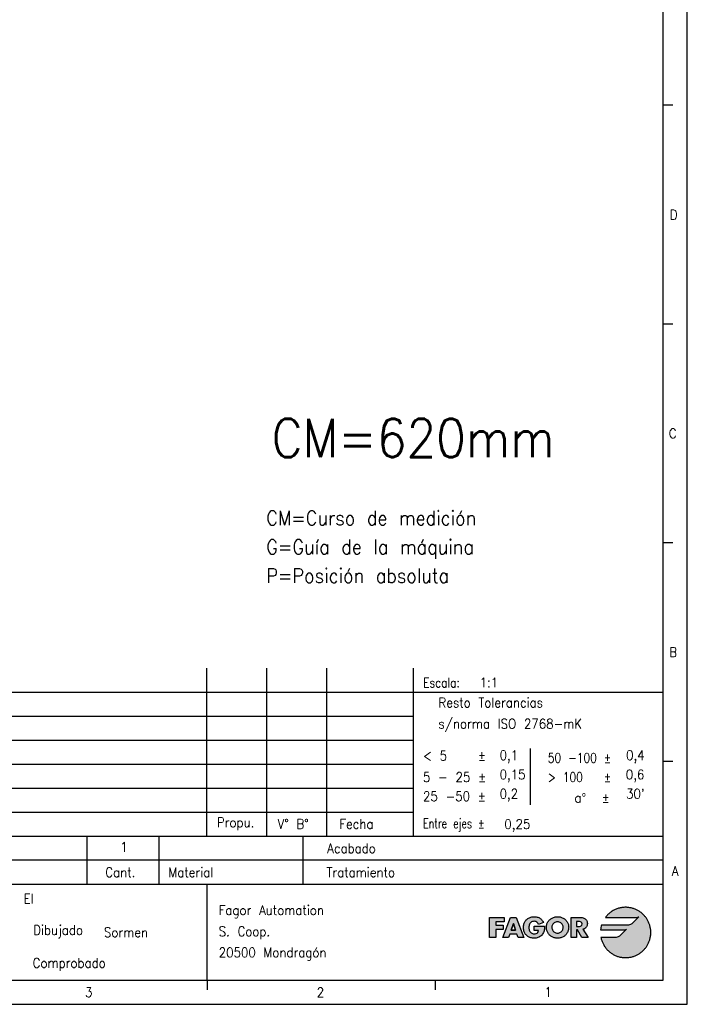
# Model space of a CAD drawing. Header units: millimetres. Extents: x -500 to 979, y -592 to 328.
# Tile 15 of 23: x -45 to 94, y -92 to 113. Entities that reach past the tile are written whole.
import ezdxf

# ---------------------------------------------------------------- set-up
doc = ezdxf.new("R2010")
doc.units = ezdxf.units.MM
doc.layers.add('1', color=7, linetype='Continuous')
doc.layers.add('LAYER_1', color=7, linetype='Continuous')
doc.styles.add('CONVERTER_12', font='txt.shx', dxfattribs={"width": 0.9})
doc.styles.add('CONVERTER_13', font='txt.shx', dxfattribs={"width": 0.81})
doc.styles.add('CONVERTER_14', font='txt.shx', dxfattribs={"width": 0.72})

# ---------------------------------------------------------------- blocks, each defined once
blk = doc.blocks.new('tolerancias', base_point=(37.41, -57.22))
at = {"layer": '1', "color": 7}
blk.add_point((37.41, -57.22), dxfattribs=at)
blk = doc.blocks.new('_A2', base_point=(89.41, -87.22))
at = {"layer": '1', "linetype": 'Continuous'}
for points in [[(82.85, -75.44), (82.61, -75.57), (82.38, -75.65), (82.18, -75.7), (82.04, -75.71), (81.97, -75.72), (76.56, -75.72), (76.49, -75.96), (76.44, -76.2), (76.39, -76.45), (76.36, -76.7), (81.3, -76.7), (81.3, -76.7), (81.53, -76.67), (81.69, -76.61), (81.76, -76.58), (80.53, -77.81), (80.53, -77.81), (80.29, -78.01), (80.04, -78.15), (79.8, -78.24), (79.6, -78.28), (79.45, -78.3), (79.38, -78.31), (76.43, -78.31), (76.47, -78.47), (76.51, -78.64), (76.56, -78.8), (76.61, -78.96), (76.67, -79.12), (76.73, -79.27), (76.8, -79.42), (76.87, -79.57), (76.94, -79.72), (77.02, -79.86), (77.11, -80.01), (77.2, -80.15), (77.29, -80.28), (77.39, -80.41), (77.49, -80.54), (77.59, -80.67), (77.7, -80.79), (77.81, -80.91), (77.93, -81.03), (78.05, -81.14), (78.17, -81.25), (78.3, -81.35), (78.43, -81.45), (78.56, -81.55), (78.7, -81.64), (78.84, -81.73), (78.98, -81.82), (79.13, -81.9), (79.27, -81.97), (79.42, -82.04), (79.58, -82.11), (79.73, -82.17), (79.89, -82.23), (80.05, -82.28), (80.21, -82.32), (80.38, -82.37), (80.54, -82.4), (80.71, -82.43), (80.88, -82.46), (81.05, -82.48), (81.22, -82.49), (81.4, -82.5), (81.57, -82.5), (81.75, -82.5), (81.92, -82.49), (82.09, -82.48), (82.26, -82.46), (82.42, -82.43), (82.59, -82.41), (82.75, -82.37), (82.91, -82.33), (83.07, -82.29), (83.23, -82.24), (83.39, -82.18), (83.54, -82.12), (83.69, -82.06), (83.84, -81.99), (83.98, -81.92), (84.13, -81.84), (84.27, -81.76), (84.4, -81.67), (84.54, -81.59), (84.67, -81.49), (84.8, -81.39), (84.92, -81.29), (85.05, -81.19), (85.17, -81.08), (85.28, -80.97), (85.39, -80.85), (85.5, -80.73), (85.61, -80.61), (85.71, -80.49), (85.81, -80.36), (85.9, -80.22), (85.99, -80.09), (86.07, -79.95), (86.16, -79.81), (86.23, -79.67), (86.3, -79.52), (86.37, -79.38), (86.44, -79.23), (86.5, -79.07), (86.55, -78.92), (86.6, -78.76), (86.64, -78.6), (86.68, -78.44), (86.72, -78.28), (86.75, -78.11), (86.77, -77.94), (86.79, -77.77), (86.81, -77.6), (86.81, -77.43), (86.82, -77.26), (86.81, -77.09), (86.81, -76.92), (86.79, -76.74), (86.77, -76.58), (86.75, -76.41), (86.72, -76.24), (86.68, -76.08), (86.64, -75.92), (86.6, -75.76), (86.55, -75.6), (86.5, -75.45), (86.44, -75.29), (86.37, -75.14), (86.3, -75), (86.23, -74.85), (86.16, -74.71), (86.07, -74.57), (85.99, -74.43), (85.9, -74.3), (85.81, -74.16), (85.71, -74.03), (85.61, -73.91), (85.5, -73.79), (85.39, -73.67), (85.28, -73.55), (85.17, -73.44), (85.05, -73.33), (84.92, -73.23), (84.8, -73.13), (84.67, -73.03), (84.54, -72.94), (84.4, -72.85), (84.27, -72.76), (84.13, -72.68), (83.98, -72.6), (83.84, -72.53), (83.69, -72.46), (83.54, -72.4), (83.39, -72.34), (83.23, -72.28), (83.07, -72.23), (82.91, -72.19), (82.75, -72.15), (82.59, -72.12), (82.42, -72.09), (82.26, -72.06), (82.09, -72.04), (81.92, -72.03), (81.75, -72.02), (81.57, -72.02), (81.38, -72.02), (81.2, -72.03), (81.01, -72.05), (80.82, -72.07), (80.64, -72.1), (80.46, -72.13), (80.28, -72.18), (80.11, -72.22), (79.93, -72.28), (79.76, -72.34), (79.59, -72.4), (79.43, -72.47), (79.27, -72.55), (79.11, -72.63), (78.95, -72.71), (78.8, -72.81), (78.65, -72.9), (78.5, -73), (78.36, -73.11), (78.22, -73.22), (78.09, -73.34), (77.96, -73.46), (77.83, -73.58), (77.71, -73.71), (77.59, -73.84), (77.48, -73.98), (77.37, -74.12), (83.89, -74.12), (84.11, -74.08), (84.28, -74.03), (84.34, -74), (83.09, -75.25)], [(56.27, -74.12), (56.27, -75.04), (54.53, -75.04), (54.53, -75.74), (56.06, -75.74), (56.06, -76.66), (54.53, -76.66), (54.53, -78.31), (53.22, -78.31), (53.22, -74.12)], [(63.64, -74.23), (63.78, -74.32), (63.92, -74.42), (64.05, -74.54), (64.17, -74.67), (64.28, -74.82), (64.38, -74.98), (64.47, -75.15), (63.43, -75.59), (63.35, -75.4), (63.23, -75.24), (63.09, -75.1), (62.92, -75), (62.74, -74.94), (62.53, -74.92), (62.34, -74.94), (62.17, -74.98), (62.02, -75.06), (61.88, -75.16), (61.77, -75.27), (61.67, -75.41), (61.59, -75.56), (61.52, -75.72), (61.48, -75.89), (61.45, -76.07), (61.44, -76.24), (61.45, -76.42), (61.48, -76.59), (61.52, -76.76), (61.59, -76.92), (61.67, -77.07), (61.78, -77.21), (61.9, -77.32), (62.03, -77.42), (62.19, -77.49), (62.36, -77.54), (62.54, -77.55), (62.77, -77.53), (62.97, -77.47), (63.14, -77.37), (63.28, -77.23), (63.38, -77.05), (63.42, -76.82), (62.53, -76.82), (62.53, -75.97), (64.69, -75.97), (64.69, -76.17), (64.68, -76.36), (64.66, -76.55), (64.63, -76.74), (64.6, -76.92), (64.54, -77.1), (64.47, -77.28), (64.38, -77.45), (64.27, -77.62), (64.14, -77.79), (64, -77.93), (63.84, -78.05), (63.68, -78.16), (63.51, -78.25), (63.33, -78.32), (63.14, -78.38), (62.95, -78.42), (62.75, -78.44), (62.54, -78.45), (62.35, -78.44), (62.17, -78.42), (62, -78.39), (61.83, -78.35), (61.67, -78.3), (61.52, -78.24), (61.38, -78.17), (61.24, -78.08), (61.11, -77.99), (60.99, -77.89), (60.87, -77.78), (60.77, -77.66), (60.68, -77.53), (60.59, -77.39), (60.52, -77.25), (60.46, -77.1), (60.4, -76.94), (60.36, -76.77), (60.33, -76.6), (60.31, -76.42), (60.31, -76.24), (60.31, -76.04), (60.33, -75.86), (60.36, -75.68), (60.4, -75.51), (60.46, -75.35), (60.52, -75.19), (60.6, -75.05), (60.68, -74.91), (60.78, -74.78), (60.88, -74.65), (60.99, -74.54), (61.12, -74.44), (61.25, -74.35), (61.39, -74.26), (61.54, -74.19), (61.69, -74.13), (61.86, -74.07), (62.03, -74.03), (62.2, -74), (62.39, -73.99), (62.58, -73.98), (62.77, -73.99), (62.96, -74.01), (63.14, -74.04), (63.31, -74.09), (63.48, -74.15)]]:
    blk.add_hatch(color=2, dxfattribs=at).paths.add_polyline_path(points)
h = blk.add_hatch(color=2, dxfattribs=at)
h.paths.add_polyline_path([(58.82, -74.12), (60.4, -78.31), (59.24, -78.31), (58.96, -77.58), (57.46, -77.58), (57.17, -78.31), (56.02, -78.31), (57.63, -74.12)])
h.paths.add_polyline_path([(57.76, -76.75), (58.21, -75.41), (58.22, -75.41), (58.67, -76.75)], flags=16)
h = blk.add_hatch(color=2, dxfattribs=at)
h.paths.add_polyline_path([(68.08, -74.07), (68.24, -74.12), (68.4, -74.19), (68.55, -74.26), (68.69, -74.34), (68.83, -74.43), (68.96, -74.53), (69.08, -74.64), (69.19, -74.76), (69.3, -74.88), (69.39, -75.01), (69.48, -75.15), (69.55, -75.3), (69.61, -75.46), (69.66, -75.62), (69.7, -75.78), (69.72, -75.96), (69.73, -76.14), (69.72, -76.32), (69.7, -76.5), (69.67, -76.67), (69.63, -76.83), (69.58, -76.99), (69.52, -77.14), (69.45, -77.29), (69.37, -77.43), (69.28, -77.56), (69.18, -77.68), (69.07, -77.8), (68.95, -77.91), (68.83, -78.01), (68.7, -78.09), (68.56, -78.17), (68.41, -78.24), (68.26, -78.31), (68.1, -78.36), (67.94, -78.4), (67.77, -78.42), (67.59, -78.44), (67.41, -78.45), (67.23, -78.44), (67.05, -78.42), (66.88, -78.4), (66.72, -78.36), (66.56, -78.31), (66.4, -78.24), (66.26, -78.17), (66.12, -78.09), (65.99, -78.01), (65.86, -77.91), (65.75, -77.8), (65.64, -77.68), (65.54, -77.56), (65.45, -77.43), (65.37, -77.29), (65.3, -77.14), (65.24, -76.99), (65.18, -76.83), (65.14, -76.67), (65.12, -76.5), (65.1, -76.32), (65.09, -76.14), (65.1, -75.96), (65.12, -75.78), (65.16, -75.62), (65.21, -75.46), (65.27, -75.3), (65.34, -75.15), (65.42, -75.01), (65.52, -74.88), (65.62, -74.76), (65.74, -74.64), (65.86, -74.53), (65.99, -74.43), (66.13, -74.34), (66.27, -74.26), (66.42, -74.19), (66.58, -74.12), (66.74, -74.07), (66.9, -74.03), (67.07, -74), (67.24, -73.99), (67.41, -73.98), (67.58, -73.99), (67.75, -74), (67.92, -74.03)])
h.paths.add_polyline_path([(66.23, -76.14), (66.24, -76.33), (66.28, -76.51), (66.34, -76.68), (66.42, -76.84), (66.52, -76.97), (66.63, -77.1), (66.77, -77.2), (66.91, -77.28), (67.07, -77.34), (67.23, -77.38), (67.41, -77.39), (67.58, -77.38), (67.75, -77.34), (67.91, -77.28), (68.05, -77.2), (68.18, -77.1), (68.3, -76.97), (68.4, -76.84), (68.48, -76.68), (68.54, -76.51), (68.58, -76.33), (68.59, -76.14), (68.58, -75.97), (68.53, -75.8), (68.46, -75.65), (68.36, -75.5), (68.24, -75.37), (68.11, -75.26), (67.95, -75.17), (67.78, -75.1), (67.6, -75.05), (67.41, -75.04), (67.22, -75.05), (67.04, -75.1), (66.87, -75.17), (66.71, -75.26), (66.57, -75.37), (66.45, -75.5), (66.36, -75.65), (66.29, -75.8), (66.24, -75.97)], flags=16)
h = blk.add_hatch(color=2, dxfattribs=at)
h.paths.add_polyline_path([(72.55, -74.15), (72.73, -74.2), (72.9, -74.25), (73.05, -74.33), (73.19, -74.43), (73.31, -74.54), (73.42, -74.68), (73.5, -74.83), (73.56, -75), (73.6, -75.19), (73.61, -75.41), (73.6, -75.6), (73.56, -75.78), (73.5, -75.95), (73.42, -76.1), (73.32, -76.24), (73.2, -76.37), (73.05, -76.47), (72.88, -76.54), (72.69, -76.59), (73.78, -78.31), (72.49, -78.31), (71.57, -76.71), (71.32, -76.71), (71.32, -78.31), (70.23, -78.31), (70.23, -74.12), (72.15, -74.12), (72.36, -74.13)])
h.paths.add_polyline_path([(71.32, -76), (71.74, -76), (71.96, -75.99), (72.16, -75.94), (72.34, -75.86), (72.46, -75.7), (72.5, -75.47), (72.46, -75.25), (72.34, -75.09), (72.16, -75.01), (71.96, -74.96), (71.74, -74.95), (71.32, -74.95)], flags=16)
at = {"layer": '1', "color": 2, "linetype": 'Continuous'}
for p, q in [((94.41, -92.22), (94.41, 327.78)), ((91.41, 95.01), (89.41, 95.01)), ((91.41, 49.45), (89.41, 49.45)), ((91.41, 3.89), (89.41, 3.89)), ((-95.59, -27.22), (89.41, -27.22)), ((-95.59, -32.22), (37.41, -32.22)), ((-95.59, -37.22), (37.41, -37.22)), ((61.71, -38.96), (61.71, -50.69)), ((-95.59, -42.22), (37.41, -42.22)), ((91.41, -41.66), (89.41, -41.66)), ((-95.59, -47.22), (37.41, -47.22)), ((-95.59, -52.22), (37.41, -52.22)), ((89.41, -62.22), (-95.59, -62.22)), ((-5.42, -89.22), (-5.42, -87.22)), ((42, -89.22), (42, -87.22)), ((-499.59, -92.22), (94.41, -92.22))]:
    blk.add_line(p, q, dxfattribs=at)
at = {"layer": '1', "color": 7, "linetype": 'Continuous'}
for p, q in [((89.41, -87.22), (89.41, 322.78)), ((-5.59, -57.22), (-5.59, -22.22)), ((6.91, -57.22), (6.91, -22.22)), ((19.41, -57.22), (19.41, -22.22)), ((37.41, -57.22), (37.41, -22.22)), ((-95.59, -57.22), (89.41, -57.22)), ((-30.59, -57.22), (-30.59, -67.22)), ((-15.59, -57.22), (-15.59, -67.22)), ((14.41, -57.22), (14.41, -67.22)), ((-95.59, -67.22), (89.41, -67.22)), ((-5.59, -67.22), (-5.59, -87.22)), ((-479.59, -87.22), (89.41, -87.22))]:
    blk.add_line(p, q, dxfattribs=at)
at = {"layer": 'LAYER_1', "color": 2, "linetype": 'Continuous'}
for p, q in [((77.71, -73.71), (77.59, -73.84)), ((77.83, -73.58), (77.71, -73.71)), ((77.96, -73.46), (77.83, -73.58)), ((78.09, -73.34), (77.96, -73.46)), ((78.22, -73.22), (78.09, -73.34)), ((78.36, -73.11), (78.22, -73.22)), ((78.5, -73), (78.36, -73.11)), ((78.65, -72.9), (78.5, -73)), ((78.8, -72.81), (78.65, -72.9)), ((78.95, -72.71), (78.8, -72.81)), ((79.11, -72.63), (78.95, -72.71)), ((79.27, -72.55), (79.11, -72.63)), ((79.43, -72.47), (79.27, -72.55)), ((79.59, -72.4), (79.43, -72.47)), ((79.76, -72.34), (79.59, -72.4)), ((79.93, -72.28), (79.76, -72.34)), ((80.11, -72.22), (79.93, -72.28)), ((80.28, -72.18), (80.11, -72.22)), ((80.46, -72.13), (80.28, -72.18)), ((80.64, -72.1), (80.46, -72.13)), ((80.82, -72.07), (80.64, -72.1)), ((81.01, -72.05), (80.82, -72.07)), ((81.2, -72.03), (81.01, -72.05)), ((81.38, -72.02), (81.2, -72.03)), ((81.57, -72.02), (81.38, -72.02)), ((81.75, -72.02), (81.57, -72.02)), ((81.92, -72.03), (81.75, -72.02)), ((82.09, -72.04), (81.92, -72.03)), ((82.26, -72.06), (82.09, -72.04)), ((82.42, -72.09), (82.26, -72.06)), ((82.59, -72.12), (82.42, -72.09)), ((82.75, -72.15), (82.59, -72.12)), ((82.91, -72.19), (82.75, -72.15)), ((83.07, -72.23), (82.91, -72.19)), ((83.23, -72.28), (83.07, -72.23)), ((83.39, -72.34), (83.23, -72.28)), ((83.54, -72.4), (83.39, -72.34)), ((83.69, -72.46), (83.54, -72.4)), ((83.84, -72.53), (83.69, -72.46)), ((83.98, -72.6), (83.84, -72.53)), ((84.13, -72.68), (83.98, -72.6)), ((84.27, -72.76), (84.13, -72.68)), ((84.4, -72.85), (84.27, -72.76)), ((84.54, -72.94), (84.4, -72.85)), ((84.67, -73.03), (84.54, -72.94)), ((84.8, -73.13), (84.67, -73.03)), ((84.92, -73.23), (84.8, -73.13)), ((85.05, -73.33), (84.92, -73.23)), ((85.17, -73.44), (85.05, -73.33)), ((85.28, -73.55), (85.17, -73.44)), ((85.39, -73.67), (85.28, -73.55)), ((85.5, -73.79), (85.39, -73.67)), ((85.61, -73.91), (85.5, -73.79)), ((53.22, -74.12), (56.27, -74.12)), ((53.22, -78.31), (53.22, -74.12)), ((56.27, -75.04), (54.53, -75.04)), ((54.53, -75.04), (54.53, -75.74)), ((54.53, -75.74), (56.06, -75.74)), ((56.02, -78.31), (57.63, -74.12)), ((56.06, -75.74), (56.06, -76.66)), ((56.27, -74.12), (56.27, -75.04)), ((57.63, -74.12), (58.82, -74.12)), ((57.76, -76.75), (58.21, -75.41)), ((58.21, -75.41), (57.76, -76.75)), ((58.21, -75.41), (58.22, -75.41)), ((58.22, -75.41), (58.21, -75.41)), ((58.22, -75.41), (58.67, -76.75)), ((58.67, -76.75), (58.22, -75.41)), ((58.82, -74.12), (60.4, -78.31)), ((60.31, -76.04), (60.33, -75.86)), ((60.33, -75.86), (60.36, -75.68)), ((60.36, -75.68), (60.4, -75.51)), ((60.4, -75.51), (60.46, -75.35)), ((60.46, -75.35), (60.52, -75.19)), ((60.52, -75.19), (60.6, -75.05)), ((60.6, -75.05), (60.68, -74.91)), ((60.68, -74.91), (60.78, -74.78)), ((60.78, -74.78), (60.88, -74.65)), ((60.88, -74.65), (60.99, -74.54)), ((60.99, -74.54), (61.12, -74.44)), ((61.12, -74.44), (61.25, -74.35)), ((61.25, -74.35), (61.39, -74.26)), ((61.39, -74.26), (61.54, -74.19)), ((61.52, -75.72), (61.48, -75.89)), ((61.59, -75.56), (61.52, -75.72)), ((61.54, -74.19), (61.69, -74.13)), ((61.67, -75.41), (61.59, -75.56)), ((61.77, -75.27), (61.67, -75.41)), ((61.69, -74.13), (61.86, -74.07)), ((61.88, -75.16), (61.77, -75.27)), ((61.86, -74.07), (62.03, -74.03)), ((62.02, -75.06), (61.88, -75.16)), ((62.17, -74.98), (62.02, -75.06)), ((62.03, -74.03), (62.2, -74)), ((62.34, -74.94), (62.17, -74.98)), ((62.2, -74), (62.39, -73.99)), ((62.53, -74.92), (62.34, -74.94)), ((62.39, -73.99), (62.58, -73.98)), ((62.74, -74.94), (62.53, -74.92)), ((62.58, -73.98), (62.77, -73.99)), ((62.58, -73.98), (62.58, -73.98)), ((62.92, -75), (62.74, -74.94)), ((62.77, -73.99), (62.96, -74.01)), ((63.09, -75.1), (62.92, -75)), ((62.96, -74.01), (63.14, -74.04)), ((63.23, -75.24), (63.09, -75.1)), ((63.14, -74.04), (63.31, -74.09)), ((63.35, -75.4), (63.23, -75.24)), ((63.31, -74.09), (63.48, -74.15)), ((63.43, -75.59), (63.35, -75.4)), ((64.47, -75.15), (63.43, -75.59)), ((63.48, -74.15), (63.64, -74.23)), ((63.64, -74.23), (63.78, -74.32)), ((63.78, -74.32), (63.92, -74.42)), ((63.92, -74.42), (64.05, -74.54)), ((64.05, -74.54), (64.17, -74.67)), ((64.17, -74.67), (64.28, -74.82)), ((64.28, -74.82), (64.38, -74.98)), ((64.38, -74.98), (64.47, -75.15)), ((65.1, -75.96), (65.12, -75.78)), ((65.12, -75.78), (65.16, -75.62)), ((65.16, -75.62), (65.21, -75.46)), ((65.21, -75.46), (65.27, -75.3)), ((65.27, -75.3), (65.34, -75.15)), ((65.34, -75.15), (65.42, -75.01)), ((65.42, -75.01), (65.52, -74.88)), ((65.52, -74.88), (65.62, -74.76)), ((65.62, -74.76), (65.74, -74.64)), ((65.74, -74.64), (65.86, -74.53)), ((65.86, -74.53), (65.99, -74.43)), ((65.99, -74.43), (66.13, -74.34)), ((66.13, -74.34), (66.27, -74.26)), ((66.29, -75.8), (66.24, -75.97)), ((66.27, -74.26), (66.42, -74.19)), ((66.36, -75.65), (66.29, -75.8)), ((66.45, -75.5), (66.36, -75.65)), ((66.42, -74.19), (66.58, -74.12)), ((66.57, -75.37), (66.45, -75.5)), ((66.71, -75.26), (66.57, -75.37)), ((66.58, -74.12), (66.74, -74.07)), ((66.87, -75.17), (66.71, -75.26)), ((66.74, -74.07), (66.9, -74.03)), ((67.04, -75.1), (66.87, -75.17)), ((66.9, -74.03), (67.07, -74)), ((67.22, -75.05), (67.04, -75.1)), ((67.07, -74), (67.24, -73.99)), ((67.41, -75.04), (67.22, -75.05)), ((67.24, -73.99), (67.41, -73.98)), ((67.41, -73.98), (67.58, -73.99)), ((67.6, -75.05), (67.41, -75.04)), ((67.58, -73.99), (67.75, -74)), ((67.78, -75.1), (67.6, -75.05)), ((67.75, -74), (67.92, -74.03)), ((67.95, -75.17), (67.78, -75.1)), ((67.92, -74.03), (68.08, -74.07)), ((68.11, -75.26), (67.95, -75.17)), ((68.08, -74.07), (68.24, -74.12)), ((68.24, -75.37), (68.11, -75.26)), ((68.24, -74.12), (68.4, -74.19)), ((68.36, -75.5), (68.24, -75.37)), ((68.46, -75.65), (68.36, -75.5)), ((68.4, -74.19), (68.55, -74.26)), ((68.53, -75.8), (68.46, -75.65)), ((68.58, -75.97), (68.53, -75.8)), ((68.55, -74.26), (68.69, -74.34)), ((68.69, -74.34), (68.83, -74.43)), ((68.83, -74.43), (68.96, -74.53)), ((68.96, -74.53), (69.08, -74.64)), ((69.08, -74.64), (69.19, -74.76)), ((69.19, -74.76), (69.3, -74.88)), ((69.3, -74.88), (69.39, -75.01)), ((69.39, -75.01), (69.48, -75.15)), ((69.48, -75.15), (69.55, -75.3)), ((69.55, -75.3), (69.61, -75.46)), ((69.61, -75.46), (69.66, -75.62)), ((69.66, -75.62), (69.7, -75.78)), ((69.7, -75.78), (69.72, -75.96)), ((70.23, -74.12), (72.15, -74.12)), ((70.23, -78.31), (70.23, -74.12)), ((71.32, -74.95), (71.32, -76)), ((71.74, -74.95), (71.32, -74.95)), ((71.96, -74.96), (71.74, -74.95)), ((72.16, -75.01), (71.96, -74.96)), ((72.15, -74.12), (72.36, -74.13)), ((72.34, -75.09), (72.16, -75.01)), ((72.16, -75.94), (72.34, -75.86)), ((72.46, -75.25), (72.34, -75.09)), ((72.34, -75.86), (72.46, -75.7)), ((72.36, -74.13), (72.55, -74.15)), ((72.5, -75.47), (72.46, -75.25)), ((72.46, -75.7), (72.5, -75.47)), ((72.55, -74.15), (72.73, -74.2)), ((72.73, -74.2), (72.9, -74.25)), ((72.9, -74.25), (73.05, -74.33)), ((73.05, -74.33), (73.19, -74.43)), ((73.19, -74.43), (73.31, -74.54)), ((73.31, -74.54), (73.42, -74.68)), ((73.42, -74.68), (73.5, -74.83)), ((73.5, -74.83), (73.56, -75)), ((73.56, -75.78), (73.5, -75.95)), ((73.56, -75), (73.6, -75.19)), ((73.6, -75.6), (73.56, -75.78)), ((73.6, -75.19), (73.61, -75.41)), ((73.61, -75.41), (73.6, -75.6)), ((76.56, -75.72), (76.49, -75.96)), ((81.97, -75.72), (76.56, -75.72)), ((77.48, -73.98), (77.37, -74.12)), ((77.37, -74.12), (83.89, -74.12)), ((77.37, -74.12), (77.37, -74.12)), ((77.59, -73.84), (77.48, -73.98)), ((82.04, -75.71), (81.97, -75.72)), ((82.18, -75.7), (82.04, -75.71)), ((82.38, -75.65), (82.18, -75.7)), ((82.61, -75.57), (82.38, -75.65)), ((82.85, -75.44), (82.61, -75.57)), ((83.09, -75.25), (82.85, -75.44)), ((84.34, -74), (83.09, -75.25)), ((83.89, -74.12), (84.11, -74.08)), ((84.11, -74.08), (84.28, -74.03)), ((84.28, -74.03), (84.34, -74)), ((85.71, -74.03), (85.61, -73.91)), ((85.81, -74.16), (85.71, -74.03)), ((85.9, -74.3), (85.81, -74.16)), ((85.99, -74.43), (85.9, -74.3)), ((86.07, -74.57), (85.99, -74.43)), ((86.16, -74.71), (86.07, -74.57)), ((86.23, -74.85), (86.16, -74.71)), ((86.3, -75), (86.23, -74.85)), ((86.37, -75.14), (86.3, -75)), ((86.44, -75.29), (86.37, -75.14)), ((86.5, -75.45), (86.44, -75.29)), ((86.55, -75.6), (86.5, -75.45)), ((86.6, -75.76), (86.55, -75.6)), ((86.64, -75.92), (86.6, -75.76)), ((54.53, -76.66), (54.53, -78.31)), ((56.06, -76.66), (54.53, -76.66)), ((57.46, -77.58), (57.17, -78.31)), ((58.96, -77.58), (57.46, -77.58)), ((58.67, -76.75), (57.76, -76.75)), ((57.76, -76.75), (58.67, -76.75)), ((59.24, -78.31), (58.96, -77.58)), ((60.31, -76.24), (60.31, -76.04)), ((60.31, -76.24), (60.31, -76.24)), ((60.31, -76.42), (60.31, -76.24)), ((60.33, -76.6), (60.31, -76.42)), ((60.36, -76.77), (60.33, -76.6)), ((60.4, -76.94), (60.36, -76.77)), ((60.46, -77.1), (60.4, -76.94)), ((60.52, -77.25), (60.46, -77.1)), ((60.59, -77.39), (60.52, -77.25)), ((60.68, -77.53), (60.59, -77.39)), ((60.77, -77.66), (60.68, -77.53)), ((60.87, -77.78), (60.77, -77.66)), ((60.99, -77.89), (60.87, -77.78)), ((61.11, -77.99), (60.99, -77.89)), ((61.45, -76.07), (61.44, -76.24)), ((61.44, -76.24), (61.45, -76.42)), ((61.48, -75.89), (61.45, -76.07)), ((61.45, -76.42), (61.48, -76.59)), ((61.48, -76.59), (61.52, -76.76)), ((61.52, -76.76), (61.59, -76.92)), ((61.59, -76.92), (61.67, -77.07)), ((61.67, -77.07), (61.78, -77.21)), ((61.78, -77.21), (61.9, -77.32)), ((61.9, -77.32), (62.03, -77.42)), ((62.03, -77.42), (62.19, -77.49)), ((62.19, -77.49), (62.36, -77.54)), ((62.36, -77.54), (62.54, -77.55)), ((62.53, -75.97), (64.69, -75.97)), ((62.53, -76.82), (62.53, -75.97)), ((63.42, -76.82), (62.53, -76.82)), ((62.54, -77.55), (62.77, -77.53)), ((62.54, -77.55), (62.54, -77.55)), ((62.77, -77.53), (62.97, -77.47)), ((62.97, -77.47), (63.14, -77.37)), ((63.14, -77.37), (63.28, -77.23)), ((63.28, -77.23), (63.38, -77.05)), ((63.38, -77.05), (63.42, -76.82)), ((64.14, -77.79), (64, -77.93)), ((64.27, -77.62), (64.14, -77.79)), ((64.38, -77.45), (64.27, -77.62)), ((64.47, -77.28), (64.38, -77.45)), ((64.54, -77.1), (64.47, -77.28)), ((64.6, -76.92), (64.54, -77.1)), ((64.63, -76.74), (64.6, -76.92)), ((64.66, -76.55), (64.63, -76.74)), ((64.68, -76.36), (64.66, -76.55)), ((64.69, -76.17), (64.68, -76.36)), ((64.69, -75.97), (64.69, -76.17)), ((65.09, -76.14), (65.1, -75.96)), ((65.09, -76.14), (65.09, -76.14)), ((65.1, -76.32), (65.09, -76.14)), ((65.12, -76.5), (65.1, -76.32)), ((65.14, -76.67), (65.12, -76.5)), ((65.18, -76.83), (65.14, -76.67)), ((65.24, -76.99), (65.18, -76.83)), ((65.3, -77.14), (65.24, -76.99)), ((65.37, -77.29), (65.3, -77.14)), ((65.45, -77.43), (65.37, -77.29)), ((65.54, -77.56), (65.45, -77.43)), ((65.64, -77.68), (65.54, -77.56)), ((65.75, -77.8), (65.64, -77.68)), ((65.86, -77.91), (65.75, -77.8)), ((65.99, -78.01), (65.86, -77.91)), ((66.24, -75.97), (66.23, -76.14)), ((66.23, -76.14), (66.24, -76.33)), ((66.24, -76.33), (66.28, -76.51)), ((66.28, -76.51), (66.34, -76.68)), ((66.34, -76.68), (66.42, -76.84)), ((66.42, -76.84), (66.52, -76.97)), ((66.52, -76.97), (66.63, -77.1)), ((66.63, -77.1), (66.77, -77.2)), ((66.77, -77.2), (66.91, -77.28)), ((66.91, -77.28), (67.07, -77.34)), ((67.07, -77.34), (67.23, -77.38)), ((67.23, -77.38), (67.41, -77.39)), ((67.41, -77.39), (67.58, -77.38)), ((67.58, -77.38), (67.75, -77.34)), ((67.75, -77.34), (67.91, -77.28)), ((67.91, -77.28), (68.05, -77.2)), ((68.05, -77.2), (68.18, -77.1)), ((68.18, -77.1), (68.3, -76.97)), ((68.3, -76.97), (68.4, -76.84)), ((68.4, -76.84), (68.48, -76.68)), ((68.48, -76.68), (68.54, -76.51)), ((68.54, -76.51), (68.58, -76.33)), ((68.59, -76.14), (68.58, -75.97)), ((68.58, -76.33), (68.59, -76.14)), ((68.59, -76.14), (68.59, -76.14)), ((68.95, -77.91), (68.83, -78.01)), ((69.07, -77.8), (68.95, -77.91)), ((69.18, -77.68), (69.07, -77.8)), ((69.28, -77.56), (69.18, -77.68)), ((69.37, -77.43), (69.28, -77.56)), ((69.45, -77.29), (69.37, -77.43)), ((69.52, -77.14), (69.45, -77.29)), ((69.58, -76.99), (69.52, -77.14)), ((69.63, -76.83), (69.58, -76.99)), ((69.67, -76.67), (69.63, -76.83)), ((69.7, -76.5), (69.67, -76.67)), ((69.72, -76.32), (69.7, -76.5)), ((69.72, -75.96), (69.73, -76.14)), ((69.73, -76.14), (69.72, -76.32)), ((69.73, -76.14), (69.73, -76.14)), ((71.32, -76), (71.74, -76)), ((71.32, -76.71), (71.32, -78.31)), ((71.57, -76.71), (71.32, -76.71)), ((72.49, -78.31), (71.57, -76.71)), ((71.74, -76), (71.96, -75.99)), ((71.96, -75.99), (72.16, -75.94)), ((72.88, -76.54), (72.69, -76.59)), ((72.69, -76.59), (73.78, -78.31)), ((73.05, -76.47), (72.88, -76.54)), ((73.2, -76.37), (73.05, -76.47)), ((73.32, -76.24), (73.2, -76.37)), ((73.42, -76.1), (73.32, -76.24)), ((73.5, -75.95), (73.42, -76.1)), ((76.39, -76.45), (76.36, -76.7)), ((76.36, -76.7), (81.3, -76.7)), ((76.44, -76.2), (76.39, -76.45)), ((76.49, -75.96), (76.44, -76.2)), ((80.53, -77.81), (80.29, -78.01)), ((81.76, -76.58), (80.53, -77.81)), ((80.53, -77.81), (80.53, -77.81)), ((81.3, -76.7), (81.53, -76.67)), ((81.3, -76.7), (81.3, -76.7)), ((81.53, -76.67), (81.69, -76.61)), ((81.69, -76.61), (81.76, -76.58)), ((86.68, -76.08), (86.64, -75.92)), ((86.72, -76.24), (86.68, -76.08)), ((86.75, -76.41), (86.72, -76.24)), ((86.77, -76.58), (86.75, -76.41)), ((86.79, -76.74), (86.77, -76.58)), ((86.77, -77.94), (86.79, -77.77)), ((86.81, -76.92), (86.79, -76.74)), ((86.79, -77.77), (86.81, -77.6)), ((86.81, -77.09), (86.81, -76.92)), ((86.82, -77.26), (86.81, -77.09)), ((86.81, -77.43), (86.82, -77.26)), ((86.81, -77.6), (86.81, -77.43)), ((86.82, -77.26), (86.82, -77.26)), ((54.53, -78.31), (53.22, -78.31)), ((57.17, -78.31), (56.02, -78.31)), ((60.4, -78.31), (59.24, -78.31)), ((61.24, -78.08), (61.11, -77.99)), ((61.38, -78.17), (61.24, -78.08)), ((61.52, -78.24), (61.38, -78.17)), ((61.67, -78.3), (61.52, -78.24)), ((61.83, -78.35), (61.67, -78.3)), ((62, -78.39), (61.83, -78.35)), ((62.17, -78.42), (62, -78.39)), ((62.35, -78.44), (62.17, -78.42)), ((62.54, -78.45), (62.35, -78.44)), ((62.75, -78.44), (62.54, -78.45)), ((62.95, -78.42), (62.75, -78.44)), ((63.14, -78.38), (62.95, -78.42)), ((63.33, -78.32), (63.14, -78.38)), ((63.51, -78.25), (63.33, -78.32)), ((63.68, -78.16), (63.51, -78.25)), ((63.84, -78.05), (63.68, -78.16)), ((64, -77.93), (63.84, -78.05)), ((66.12, -78.09), (65.99, -78.01)), ((66.26, -78.17), (66.12, -78.09)), ((66.4, -78.24), (66.26, -78.17)), ((66.56, -78.31), (66.4, -78.24)), ((66.72, -78.36), (66.56, -78.31)), ((66.88, -78.4), (66.72, -78.36)), ((67.05, -78.42), (66.88, -78.4)), ((67.23, -78.44), (67.05, -78.42)), ((67.41, -78.45), (67.23, -78.44)), ((67.59, -78.44), (67.41, -78.45)), ((67.77, -78.42), (67.59, -78.44)), ((67.94, -78.4), (67.77, -78.42)), ((68.1, -78.36), (67.94, -78.4)), ((68.26, -78.31), (68.1, -78.36)), ((68.41, -78.24), (68.26, -78.31)), ((68.56, -78.17), (68.41, -78.24)), ((68.7, -78.09), (68.56, -78.17)), ((68.83, -78.01), (68.7, -78.09)), ((71.32, -78.31), (70.23, -78.31)), ((73.78, -78.31), (72.49, -78.31)), ((76.43, -78.31), (76.47, -78.47)), ((79.38, -78.31), (76.43, -78.31)), ((76.47, -78.47), (76.51, -78.64)), ((76.51, -78.64), (76.56, -78.8)), ((76.56, -78.8), (76.61, -78.96)), ((76.61, -78.96), (76.67, -79.12)), ((76.67, -79.12), (76.73, -79.27)), ((76.73, -79.27), (76.8, -79.42)), ((76.8, -79.42), (76.87, -79.57)), ((76.87, -79.57), (76.94, -79.72)), ((76.94, -79.72), (77.02, -79.86)), ((77.02, -79.86), (77.11, -80.01)), ((79.45, -78.3), (79.38, -78.31)), ((79.6, -78.28), (79.45, -78.3)), ((79.8, -78.24), (79.6, -78.28)), ((80.04, -78.15), (79.8, -78.24)), ((80.29, -78.01), (80.04, -78.15)), ((85.99, -80.09), (86.07, -79.95)), ((86.07, -79.95), (86.16, -79.81)), ((86.16, -79.81), (86.23, -79.67)), ((86.23, -79.67), (86.3, -79.52)), ((86.3, -79.52), (86.37, -79.38)), ((86.37, -79.38), (86.44, -79.23)), ((86.44, -79.23), (86.5, -79.07)), ((86.5, -79.07), (86.55, -78.92)), ((86.55, -78.92), (86.6, -78.76)), ((86.6, -78.76), (86.64, -78.6)), ((86.64, -78.6), (86.68, -78.44)), ((86.68, -78.44), (86.72, -78.28)), ((86.72, -78.28), (86.75, -78.11)), ((86.75, -78.11), (86.77, -77.94)), ((77.11, -80.01), (77.2, -80.15)), ((77.2, -80.15), (77.29, -80.28)), ((77.29, -80.28), (77.39, -80.41)), ((77.39, -80.41), (77.49, -80.54)), ((77.49, -80.54), (77.59, -80.67)), ((77.59, -80.67), (77.7, -80.79)), ((77.7, -80.79), (77.81, -80.91)), ((77.81, -80.91), (77.93, -81.03)), ((77.93, -81.03), (78.05, -81.14)), ((78.05, -81.14), (78.17, -81.25)), ((78.17, -81.25), (78.3, -81.35)), ((78.3, -81.35), (78.43, -81.45)), ((78.43, -81.45), (78.56, -81.55)), ((78.56, -81.55), (78.7, -81.64)), ((78.7, -81.64), (78.84, -81.73)), ((78.84, -81.73), (78.98, -81.82)), ((78.98, -81.82), (79.13, -81.9)), ((79.13, -81.9), (79.27, -81.97)), ((79.27, -81.97), (79.42, -82.04)), ((83.69, -82.06), (83.84, -81.99)), ((83.84, -81.99), (83.98, -81.92)), ((83.98, -81.92), (84.13, -81.84)), ((84.13, -81.84), (84.27, -81.76)), ((84.27, -81.76), (84.4, -81.67)), ((84.4, -81.67), (84.54, -81.59)), ((84.54, -81.59), (84.67, -81.49)), ((84.67, -81.49), (84.8, -81.39)), ((84.8, -81.39), (84.92, -81.29)), ((84.92, -81.29), (85.05, -81.19)), ((85.05, -81.19), (85.17, -81.08)), ((85.17, -81.08), (85.28, -80.97)), ((85.28, -80.97), (85.39, -80.85)), ((85.39, -80.85), (85.5, -80.73)), ((85.5, -80.73), (85.61, -80.61)), ((85.61, -80.61), (85.71, -80.49)), ((85.71, -80.49), (85.81, -80.36)), ((85.81, -80.36), (85.9, -80.22)), ((85.9, -80.22), (85.99, -80.09)), ((79.42, -82.04), (79.58, -82.11)), ((79.58, -82.11), (79.73, -82.17)), ((79.73, -82.17), (79.89, -82.23)), ((79.89, -82.23), (80.05, -82.28)), ((80.05, -82.28), (80.21, -82.32)), ((80.21, -82.32), (80.38, -82.37)), ((80.38, -82.37), (80.54, -82.4)), ((80.54, -82.4), (80.71, -82.43)), ((80.71, -82.43), (80.88, -82.46)), ((80.88, -82.46), (81.05, -82.48)), ((81.05, -82.48), (81.22, -82.49)), ((81.22, -82.49), (81.4, -82.5)), ((81.4, -82.5), (81.57, -82.5)), ((81.57, -82.5), (81.75, -82.5)), ((81.57, -82.5), (81.57, -82.5)), ((81.75, -82.5), (81.92, -82.49)), ((81.92, -82.49), (82.09, -82.48)), ((82.09, -82.48), (82.26, -82.46)), ((82.26, -82.46), (82.42, -82.43)), ((82.42, -82.43), (82.59, -82.41)), ((82.59, -82.41), (82.75, -82.37)), ((82.75, -82.37), (82.91, -82.33)), ((82.91, -82.33), (83.07, -82.29)), ((83.07, -82.29), (83.23, -82.24)), ((83.23, -82.24), (83.39, -82.18)), ((83.39, -82.18), (83.54, -82.12)), ((83.54, -82.12), (83.69, -82.06))]:
    blk.add_line(p, q, dxfattribs=at)
at = {"layer": '1'}
blk.add_blockref('tolerancias', (37.41, -57.22), dxfattribs=at)
at = {"layer": '1', "color": 2}
for s, style, width, p in [('Escala:', 'CONVERTER_13', 0.81, (39.41, -26.22)), ('El', 'CONVERTER_12', 0.9, (-43.73, -71.22))]:
    blk.add_text(s, height=2, dxfattribs=dict(at, style=style, width=width)).set_placement(p)
at = {"layer": '1', "color": 2, "char_height": 2}
for s, insert, attachment_point, line_spacing_factor, style in [('D', (92.4, 72.23), 6, 1.20048, 'CONVERTER_12'), ('C', (92.19, 26.67), 6, 1.20048, 'CONVERTER_12'), ('B', (92.27, -18.88), 6, 1.20048, 'CONVERTER_12'), ('Resto Tolerancias\\Ps/norma ISO 2768-mK', (42.62, -31.91), 4, 1.320528, 'CONVERTER_12'), ('< 5    ±', (39.41, -41.44), 7, 1.320528, 'CONVERTER_12'), ('0,1              0,4', (55.35, -40.66), 4, 1.20048, 'CONVERTER_12'), ('50 -100 ±', (65.41, -41.9), 7, 1.320528, 'CONVERTER_13'), ('5 - 25 ±', (39.41, -45.9), 7, 1.320528, 'CONVERTER_12'), ('0,15             0,6', (55.35, -44.66), 4, 1.20048, 'CONVERTER_12'), ('> 100   ±', (65.41, -45.9), 7, 1.320528, 'CONVERTER_13'), ('a{\\Fgdt;~}  ±', (70.94, -50.22), 7, 1.320528, 'CONVERTER_12'), ('25 -50 ±', (39.41, -49.9), 7, 1.320528, 'CONVERTER_12'), ("0,2              30'", (55.35, -48.66), 4, 1.20048, 'CONVERTER_12'), ('V%%d B%%d', (9.15, -54.65), 4, 1.20048, 'CONVERTER_12'), ('Fecha', (22.01, -54.65), 4, 1.320528, 'CONVERTER_12'), ('Propu.', (-3.5, -54.65), 4, 1.320528, 'CONVERTER_12'), ('Entre ejes ±', (39.41, -56.22), 7, 1.320528, 'CONVERTER_14'), ('  0,25', (53.13, -55), 4, 1.20048, 'CONVERTER_12'), ('1', (-23.59, -59.45), 4, 1.20048, 'CONVERTER_12'), ('Acabado', (29.58, -59.72), 6, 1.320528, 'CONVERTER_12'), ('Cant.', (-23.59, -64.72), 5, 1.320528, 'CONVERTER_12'), ('Material', (-13.59, -64.72), 4, 1.320528, 'CONVERTER_12'), ('Tratamiento', (33.58, -64.72), 6, 1.320528, 'CONVERTER_12'), ('A', (92.56, -64.44), 6, 1.20048, 'CONVERTER_12'), ('Fagor Automation\\PS. Coop.\\P20500 Mondragón', (-3.11, -77.35), 4, 1.320528, 'CONVERTER_12'), ('Dibujado', (-31.37, -77.08), 6, 1.320528, 'CONVERTER_12'), (' Sormen', (-28.59, -77.22), 4, 1.20048, 'CONVERTER_12'), ('Comprobado', (-26.64, -83.93), 6, 1.320528, 'CONVERTER_12'), ('3', (-30.93, -89.7), 4, 1.20048, 'CONVERTER_12'), ('2', (17.29, -89.73), 4, 1.20048, 'CONVERTER_12'), ('1', (64.7, -89.65), 4, 1.20048, 'CONVERTER_12')]:
    blk.add_mtext(s, dxfattribs=dict(at, insert=insert, attachment_point=attachment_point, line_spacing_factor=line_spacing_factor, style=style))

msp = doc.modelspace()

# ---------------------------------------------------------------- block references
msp.add_blockref('_A2', (89.41, -87.22))

# ---------------------------------------------------------------- texts
at = {"layer": '1', "color": 2, "style": 'CONVERTER_12', "width": 0.9}
for s, height, p in [('CM=620mm', 8, (7.89, 21.72)), ('1:1', 2, (51.19, -26.19))]:
    msp.add_text(s, height=height, dxfattribs=at).set_placement(p)
at = {"layer": '1', "color": 2, "insert": (6.79, -4.45), "char_height": 3, "attachment_point": 7, "line_spacing_factor": 1.20048, "style": 'CONVERTER_12'}
msp.add_mtext('CM=Curso de medición\\PG=Guía de la máquina\\PP=Posición absoluta', dxfattribs=at)

doc.saveas('drawing.dxf')
